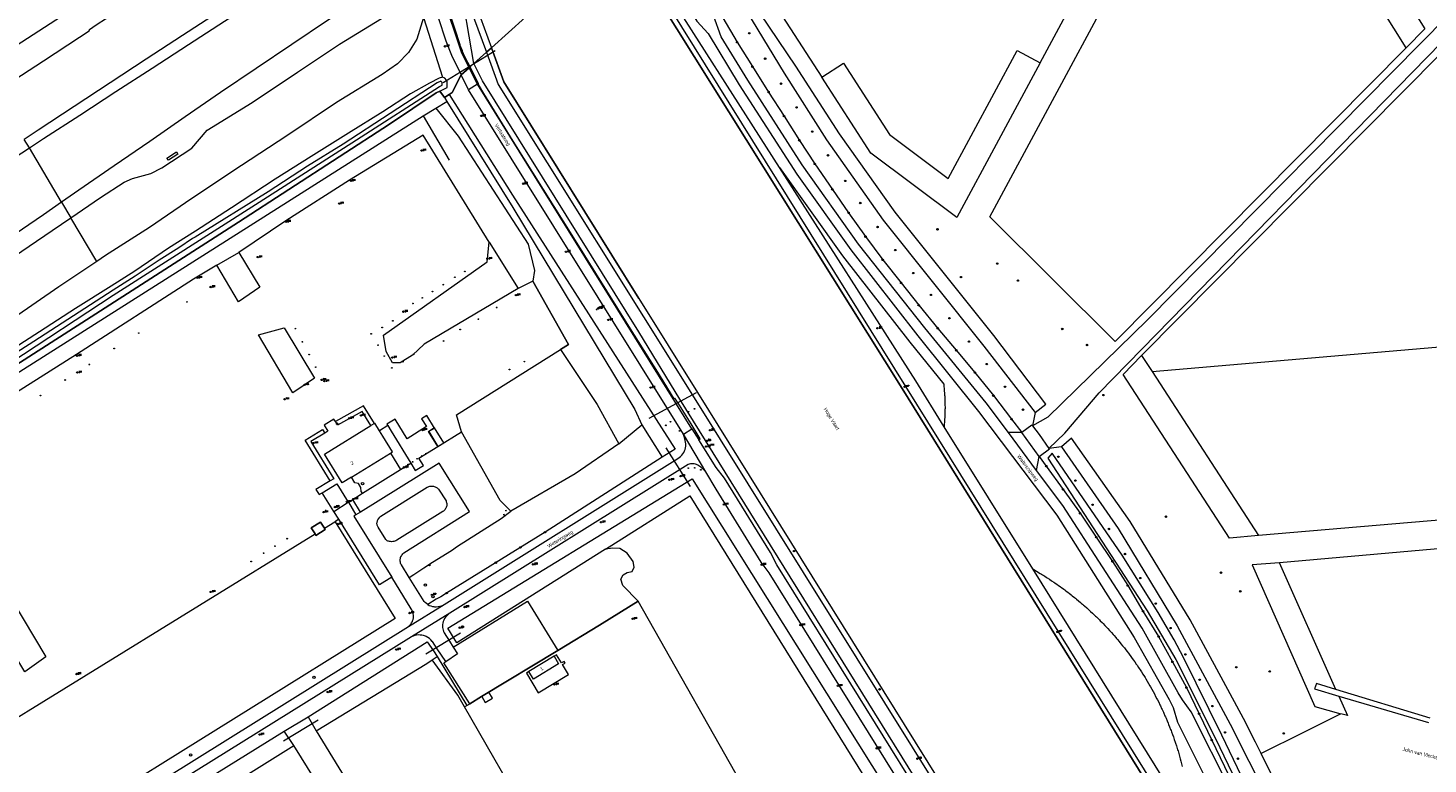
# Model space of a CAD drawing. Header units: metres. Extents: x 138165 to 154469, y 480134 to 494189.
# Tile 201 of 256: x 146788 to 147274, y 485492 to 485748. Entities that reach past the tile are written whole.
import ezdxf

# ---------------------------------------------------------------- set-up
doc = ezdxf.new("R2010")
doc.units = ezdxf.units.M
doc.header["$LTSCALE"] = 0.001
doc.header["$MEASUREMENT"] = 0
for name, color, linetype, lineweight in [('Level 5', 7, 'Continuous', 0), ('TOP-L-duiker', 7, 'Continuous', 0), ('TOP-L-terrein schutting raster hek leuning', 7, 'Continuous', 0), ('TOP-L-topo objecten punt', 7, 'Continuous', 0), ('TOP-L-topo objecten vlak', 7, 'Continuous', 0), ('TOP-L-water beschoeiing', 7, 'Continuous', 0), ('TOP-T-topo huisnummering naamgeving', 7, 'Continuous', 0)]:
    doc.layers.add(name, color=color, linetype=linetype, lineweight=lineweight)
doc.styles.add('Style-INTL_ISO', font='INTL_ISO.shx')
doc.styles.add('Style-STANDARD', font='STANDARD.shx')

# ---------------------------------------------------------------- blocks, each defined once
blk = doc.blocks.new('24')
at = {"layer": 'TOP-L-topo objecten punt', "color": 7, "linetype": 'Continuous', "lineweight": 0}
for radius in [0.025, 0.0182, 0.0115, 0.005]:
    blk.add_circle((0, 0), radius, dxfattribs=at)
blk = doc.blocks.new('17')
at = {"layer": 'TOP-L-topo objecten punt', "color": 7, "linetype": 'Continuous', "lineweight": 0}
blk.add_circle((0, 0), 0.025, dxfattribs=at)
at = {"layer": 'TOP-L-topo objecten punt', "color": 7, "linetype": 'Continuous', "lineweight": 0, "style": 'Style-STANDARD'}
blk.add_text('HP', height=0.06, dxfattribs=at).set_placement((0.0483, 0))
blk = doc.blocks.new('85')
at = {"layer": 'TOP-L-topo objecten punt', "color": 7, "linetype": 'Continuous', "lineweight": 0}
blk.add_circle((0, 0), 0.025, dxfattribs=at)
at = {"layer": 'TOP-L-topo objecten punt', "color": 7, "linetype": 'Continuous', "lineweight": 0, "style": 'Style-STANDARD'}
blk.add_text('ZB', height=0.06, dxfattribs=at).set_placement((0.0483, 0))
blk = doc.blocks.new('131')
at = {"layer": 'TOP-L-topo objecten punt', "color": 7, "linetype": 'Continuous', "lineweight": 0}
blk.add_circle((0, 0), 0.025, dxfattribs=at)
at = {"layer": 'TOP-L-topo objecten punt', "color": 7, "linetype": 'Continuous', "lineweight": 0, "style": 'Style-STANDARD'}
blk.add_text('SM', height=0.06, dxfattribs=at).set_placement((0.0483, 0))
blk = doc.blocks.new('*U13')
at = {"layer": 'Level 5', "color": 7, "linetype": 'Continuous', "lineweight": 0}
blk.add_circle((0, 0), 0.0415, dxfattribs=at)
blk = doc.blocks.new('150')
at = {"layer": 'Level 5', "color": 7, "linetype": 'Continuous', "lineweight": 0}
blk.add_blockref('*U13', (0, 0), dxfattribs=at)
blk = doc.blocks.new('121')
at = {"layer": 'TOP-L-topo objecten punt', "color": 7, "linetype": 'Continuous', "lineweight": 0}
blk.add_circle((0, 0), 0.025, dxfattribs=at)
at = {"layer": 'TOP-L-topo objecten punt', "color": 7, "linetype": 'Continuous', "lineweight": 0, "style": 'Style-STANDARD'}
blk.add_text('LD', height=0.06, dxfattribs=at).set_placement((0.0483, 0))
blk = doc.blocks.new('16')
at = {"layer": 'TOP-L-topo objecten punt', "color": 7, "linetype": 'Continuous', "lineweight": 0}
blk.add_circle((0, 0), 0.025, dxfattribs=at)
at = {"layer": 'TOP-L-topo objecten punt', "color": 7, "linetype": 'Continuous', "lineweight": 0, "style": 'Style-STANDARD'}
blk.add_text('LM', height=0.06, dxfattribs=at).set_placement((0.0483, 0))
blk = doc.blocks.new('10')
at = {"layer": 'TOP-L-topo objecten punt', "linetype": 'Continuous', "lineweight": 0}
blk.add_circle((0, 0), 0.0125, dxfattribs=at)
blk = doc.blocks.new('28')
at = {"layer": 'TOP-L-topo objecten punt', "color": 7, "linetype": 'Continuous', "lineweight": 0}
blk.add_circle((0, 0), 0.025, dxfattribs=at)
at = {"layer": 'TOP-L-topo objecten punt', "color": 7, "linetype": 'Continuous', "lineweight": 0, "style": 'Style-STANDARD'}
blk.add_text('VM', height=0.06, dxfattribs=at).set_placement((0.0483, 0))
blk = doc.blocks.new('153')
at = {"layer": 'TOP-L-topo objecten punt', "color": 7, "linetype": 'Continuous', "lineweight": 0}
blk.add_circle((0, 0), 0.025, dxfattribs=at)
at = {"layer": 'TOP-L-topo objecten punt', "color": 7, "linetype": 'Continuous', "lineweight": 0, "style": 'Style-STANDARD'}
blk.add_text('RP', height=0.06, dxfattribs=at).set_placement((0.0483, 0))
blk = doc.blocks.new('11')
at = {"layer": 'TOP-L-topo objecten punt', "color": 7, "linetype": 'Continuous', "lineweight": 0}
blk.add_circle((0, 0), 0.025, dxfattribs=at)
at = {"layer": 'TOP-L-topo objecten punt', "color": 7, "linetype": 'Continuous', "lineweight": 0, "style": 'Style-STANDARD'}
blk.add_text('AB', height=0.06, dxfattribs=at).set_placement((0.0483, 0))
blk = doc.blocks.new('302')
at = {"layer": 'TOP-L-topo objecten punt', "color": 7, "linetype": 'Continuous', "lineweight": 0}
blk.add_circle((0, 0), 0.025, dxfattribs=at)
at = {"layer": 'TOP-L-topo objecten punt', "color": 7, "linetype": 'Continuous', "lineweight": 0, "style": 'Style-STANDARD'}
blk.add_text('WH', height=0.06, dxfattribs=at).set_placement((0.0483, 0))
blk = doc.blocks.new('175')
at = {"layer": 'TOP-L-topo objecten punt', "color": 7, "linetype": 'Continuous', "lineweight": 0}
blk.add_circle((0, 0), 0.025, dxfattribs=at)
at = {"layer": 'TOP-L-topo objecten punt', "color": 7, "linetype": 'Continuous', "lineweight": 0, "style": 'Style-STANDARD'}
blk.add_text('SB', height=0.06, dxfattribs=at).set_placement((0.0483, 0))

msp = doc.modelspace()

# ---------------------------------------------------------------- linework, layer by layer
at = {"layer": 'TOP-L-duiker', "flags": 128}
for points in [[(146931.95, 485729.29), (146950.07, 485740.41)], [(147019.96, 485621.45), (147003.41, 485612.51)], [(147017.97, 485588.9), (147009.48, 485602.35)], [(146925.88, 485530.66), (146937.99, 485538.03)], [(146888.51, 485507.69), (146876.45, 485500.35)]]:
    msp.add_lwpolyline(points, dxfattribs=at)
at = {"layer": 'TOP-L-terrein schutting raster hek leuning', "flags": 128}
for points in [[(146746.95, 485604.94), (146925.02, 485717.66)], [(146925.02, 485717.66), (146934, 485702.25)], [(146963.08, 485660.19), (146975.54, 485638.19), (146972.77, 485636.53)], [(146890.63, 485574.36), (146890.93, 485573.89), (146887.68, 485571.88), (146887.38, 485572.36), (146886.04, 485574.48), (146889.24, 485576.48), (146890.63, 485574.36)], [(146936.94, 485568.1), (146952.07, 485577.74)], [(147028.53, 485450.21), (147039.24, 485479.27), (146999.73, 485548.98), (146987.18, 485541.24), (146986.29, 485540.67), (146971.77, 485531.87), (146945.32, 485515.84), (146941.16, 485513.32)]]:
    msp.add_lwpolyline(points, dxfattribs=at)
at = {"layer": 'TOP-L-topo objecten vlak', "flags": 128}
for points in [[(147139.53, 485736.1), (147204.79, 485857.26)], [(147205.97, 485838.39), (147210.9, 485847.52), (147273.27, 485747.89), (147266.76, 485741.33)], [(147266.76, 485741.33), (147165.58, 485639.24), (147122.05, 485682.61), (147205.97, 485838.39)], [(147266.76, 485741.33), (147205.97, 485838.39)], [(146948.69, 485741.37), (146972.37, 485762.72), (146967.59, 485770.81), (146987.81, 485782.74), (146979.35, 485792.26), (146969.91, 485807.56)], [(147048.85, 485699.79), (147004.72, 485768.89), (146999.98, 485774.87), (146991.67, 485785.02), (146975.18, 485810.95)], [(146886.98, 485803.59), (146883.51, 485806.19), (146880.38, 485805.39), (146863.63, 485794.46), (146843.44, 485781.3), (146821.23, 485766.69), (146801.2, 485753.47), (146779.51, 485739.43), (146771.61, 485734.25)], [(146776.47, 485726.06), (146780.33, 485728.6), (146792.9, 485736.84), (146805.46, 485745.07), (146808.78, 485747.23), (146808.89, 485747.31), (146808.95, 485747.4), (146808.92, 485747.69), (146808.98, 485747.75), (146810.11, 485748.53), (146811.63, 485749.53), (146814.56, 485751.37), (146817.62, 485753.3), (146830.5, 485761.5), (146843.37, 485769.77), (146849.36, 485773.71), (146855.76, 485777.87), (146868.44, 485786.06), (146881.11, 485794.21), (146883.93, 485796.03)], [(147026.39, 485788.63), (147063.58, 485731.17)], [(146901.62, 485784.68), (146901.25, 485784.44), (146891.65, 485778.26), (146879.04, 485770.11), (146866.45, 485761.96), (146853.85, 485753.79), (146841.27, 485745.6), (146828.7, 485737.41), (146816.13, 485729.19), (146803.58, 485720.94), (146791.05, 485712.67), (146786.27, 485709.53)], [(147292.03, 485300.34), (147281.43, 485317.36), (147249.65, 485368.41), (147091.51, 485622.98), (147001.15, 485767.26), (146987.81, 485782.74), (146967.59, 485770.81), (146972.37, 485762.72), (146948.69, 485741.37)], [(146987.81, 485782.74), (147001.15, 485767.26), (147091.51, 485622.98), (147249.65, 485368.41), (147281.43, 485317.36), (147292.03, 485300.34), (147315.8, 485262.16), (147322.87, 485250.8), (147339.57, 485223.97), (147339.66, 485223.83), (147339.74, 485223.7), (147341.42, 485221.01), (147341.51, 485220.85), (147341.6, 485220.72), (147400.58, 485125.98), (147401.57, 485124.74), (147478.45, 485000), (147521.23, 484930.59)], [(146989.42, 485783.69), (147002.73, 485768.09), (147092.74, 485623.66), (147250.98, 485369.4), (147341.14, 485224.96), (147343.18, 485221.71), (147402.66, 485126.42), (147522.7, 484931.58)], [(147000.95, 485784.02), (147003.72, 485779.56), (147006.98, 485771.98), (147020.13, 485750.55), (147024.05, 485746.34), (147034.82, 485728.42), (147054.86, 485697.46), (147073.64, 485671.12), (147096.96, 485641.28), (147118.08, 485614.98), (147145.3, 485578.92), (147172.16, 485536.36), (147184.36, 485514.84), (147185.78, 485512), (147187.26, 485506.94), (147201.14, 485479.12), (147204.23, 485475.22), (147206.94, 485469.6), (147217.16, 485447.54), (147228.68, 485425.72), (147240.48, 485405.74), (147279.62, 485342.54)], [(147128.49, 485607.6), (147120.76, 485617.98), (147099.4, 485644.02), (147076.34, 485673.1), (147056.72, 485700.7), (147037.84, 485730.1), (147028.56, 485745.12), (147025.99, 485752.56), (147011.3, 485776.44), (147006.2, 485781.88), (147003.76, 485785.8)], [(146788.04, 485706.54), (146793, 485709.78), (146805.58, 485717.96), (146818.16, 485726.13), (146830.75, 485734.29), (146843.34, 485742.45), (146855.84, 485750.6), (146868.37, 485758.74), (146881.02, 485766.88), (146893.71, 485774.92), (146903.14, 485780.88), (146903.71, 485781.25)], [(146940.98, 485734.41), (146938.3, 485739.78), (146931.81, 485759.26), (146929.77, 485765.42), (146928.32, 485769.08), (146927.67, 485770.61), (146926.49, 485772.64), (146924.01, 485776.63), (146923.39, 485777.61)], [(146929.83, 485781.76), (146939.77, 485765.77), (146948.69, 485741.37)], [(147021.85, 485779.49), (147022.73, 485778.08), (147031.89, 485763.37), (147050.48, 485732.58), (147065.28, 485709.36), (147084.88, 485681.48), (147119.98, 485637.64), (147137.81, 485614.54)], [(147137.81, 485614.54), (147141.48, 485617.5), (147123.36, 485641.34), (147089.08, 485684.2), (147069.8, 485711.48), (147054.54, 485734.92), (147023.78, 485780.73)], [(146920.27, 485775.6), (146920.87, 485774.65), (146923.08, 485770.97), (146924.02, 485769.27), (146924.89, 485767.62), (146925.22, 485766.85), (146925.72, 485765.7), (146926.51, 485763.51), (146927.57, 485760.14), (146932.88, 485743.75), (146934.88, 485738.74), (146938.21, 485731.92)], [(146942.61, 485735.88), (146937.58, 485765.16)], [(146937.58, 485765.16), (146946.95, 485739.79)], [(146907.11, 485760.94), (146906.7, 485760.67), (146904.21, 485759.06), (146891.72, 485750.81), (146879.27, 485742.53), (146866.9, 485734.21), (146854.56, 485725.8), (146842.26, 485717.32), (146829.92, 485708.82), (146817.56, 485700.33), (146805.2, 485691.83), (146799.22, 485687.69)], [(146802.42, 485682.28), (146812.82, 485689.36), (146820.98, 485694.61), (146823.95, 485695.94), (146830.3, 485697.65), (146834.12, 485699.68), (146844.55, 485706.41), (146849.92, 485712.71), (146865.47, 485722.38), (146881.33, 485732.91), (146895.83, 485742.66), (146908.35, 485750.3), (146914.06, 485753.75), (146914.92, 485755.08), (146915, 485756.52), (146914.77, 485758.04), (146914.29, 485759.91)], [(146941.29, 485734.69), (146939.72, 485737.77), (146939.48, 485738.28), (146939.25, 485738.78), (146939.03, 485739.29), (146938.81, 485739.81), (146938.6, 485740.32), (146938.4, 485740.84), (146938.2, 485741.36), (146938.01, 485741.88), (146937.82, 485742.4), (146936.05, 485747.72), (146931.49, 485761.81)], [(146925.13, 485751.91), (146922.82, 485744.35), (146919.89, 485739.7), (146916.01, 485735.83), (146910.74, 485732.08), (146894.84, 485722.32), (146877.62, 485710.78), (146861.86, 485700.39), (146844.54, 485688.98), (146829.79, 485678.91), (146814.57, 485669.12), (146811.46, 485667.05)], [(146925.13, 485751.91), (146931.68, 485731.18)], [(147029.16, 485751.82), (147034.13, 485743.28), (147039.46, 485734.8), (147045.09, 485725.98), (147050.46, 485717.59), (147055.79, 485709.17), (147061.16, 485701), (147067.26, 485692.12), (147072.92, 485683.99), (147078.79, 485675.71), (147084.77, 485667.65), (147091.16, 485659.65), (147097.29, 485651.88), (147103.93, 485643.83), (147110.35, 485636.21), (147116.85, 485628.47), (147123.26, 485620.45), (147129.59, 485612.24), (147133.12, 485607.58)], [(147281.14, 485752.38), (147176.79, 485646.64), (147142.18, 485612.91), (147136.87, 485609.9)], [(147142.6, 485602.13), (147148.08, 485607.35), (147160.07, 485621.42), (147283.98, 485748.12)], [(146946.95, 485739.79), (146942.61, 485735.88)], [(146942.61, 485735.88), (146946.95, 485739.79)], [(146948.69, 485741.37), (146946.95, 485739.79)], [(146946.95, 485739.79), (146948.69, 485741.37)], [(146946.95, 485739.79), (146951.07, 485728.62), (147018.67, 485620.64), (147123.83, 485451.98)], [(146948.69, 485741.37), (146953.02, 485729.55), (147000, 485654.16), (147020.36, 485621.5), (147096.07, 485500), (147199.79, 485333.56)], [(147063.58, 485731.17), (147071.16, 485736), (147087.18, 485711.24), (147107.57, 485695.88), (147131.56, 485740.39), (147139.53, 485736.1)], [(147174.82, 485634.37), (147278.74, 485739.2), (147339.27, 485642.61)], [(146940.98, 485734.41), (146938.21, 485731.92)], [(146938.21, 485731.92), (146940.98, 485734.41)], [(146941.29, 485734.69), (146940.98, 485734.41)], [(146940.98, 485734.41), (146941.29, 485734.69)], [(146943.84, 485728.69), (146940.98, 485734.41)], [(146942.61, 485735.88), (146941.29, 485734.69)], [(146941.29, 485734.69), (146942.61, 485735.88)], [(147020.83, 485605.12), (147021.33, 485605.42), (147018.16, 485610.59), (147014.11, 485617.12), (147012.54, 485619.51), (147012.3, 485619.37), (147007.13, 485627.64), (146996.52, 485644.64), (146977.34, 485675.26), (146956.33, 485708.91), (146946.07, 485725.47), (146944.24, 485728.6), (146944.18, 485728.98), (146941.29, 485734.69)], [(147109.4, 485466.04), (147014.21, 485619.27), (147000, 485642.57), (146945.64, 485729.81), (146942.61, 485735.88)], [(147139.53, 485736.1), (147110.56, 485682.32), (147080.68, 485704.74), (147063.58, 485731.17)], [(146931.68, 485731.18), (146930.6, 485730.78), (146927.13, 485729.11), (146920.62, 485725.36), (146910.92, 485719.05), (146899.03, 485711.65), (146885.98, 485703.55), (146873.54, 485695.66), (146858.35, 485685.73), (146845.82, 485677.58), (146836.42, 485671.65), (146824.69, 485663.76), (146816.51, 485658.51), (146804.12, 485650.71), (146791.51, 485642.62), (146779.21, 485634.66)], [(146781.59, 485631.94), (146817.21, 485655.38), (146867.95, 485687.69), (146901.82, 485709.38), (146930.67, 485727.85), (146931.61, 485728.38), (146931.53, 485729.29), (146931.08, 485729.74), (146929.83, 485729.17), (146897.15, 485707.83), (146884.81, 485700.22), (146871.03, 485691.33), (146845.73, 485675.5), (146844.72, 485675.02), (146840.05, 485671.82), (146833.17, 485667.55), (146824.87, 485661.97), (146817.2, 485657.12), (146789.64, 485639.29)], [(146930.74, 485726.28), (146932.35, 485724.05), (146934.07, 485725.14), (146935.04, 485725.76), (146938.21, 485731.92)], [(146930.74, 485726.28), (146931.97, 485726.87), (146933.34, 485727.52), (146933.37, 485729.64), (146933.14, 485730.13), (146932.48, 485730.85), (146931.68, 485731.18)], [(146938.21, 485731.92), (146935.04, 485725.76), (146934.07, 485725.14)], [(146940.72, 485726.79), (146938.21, 485731.92)], [(146932.35, 485724.05), (146930.74, 485726.28), (146929.54, 485725.72), (146913.27, 485714.75), (146860.79, 485680.77), (146806.24, 485645.78), (146760.29, 485616.32), (146717.56, 485590.3), (146671.94, 485561.07), (146670.68, 485560.26), (146666.42, 485557.56), (146565.45, 485491.63), (146554.49, 485484.75), (146546.11, 485479.6), (146538.91, 485474.21), (146532.4, 485470.46), (146529.16, 485468.85), (146524.26, 485465.59)], [(146671.94, 485561.07), (146717.56, 485590.3), (146760.29, 485616.32), (146806.24, 485645.78), (146860.79, 485680.77), (146913.27, 485714.75), (146929.54, 485725.72), (146930.74, 485726.28)], [(146934.07, 485725.14), (146932.35, 485724.05)], [(146932.35, 485724.05), (146933.17, 485722.73)], [(146934.07, 485725.14), (146956.04, 485690.16), (147012.55, 485601.88), (147008.1, 485599.07)], [(146943.84, 485728.69), (146940.72, 485726.79)], [(147015.49, 485607.06), (146940.72, 485726.79)], [(147018.46, 485608.91), (146943.84, 485728.69)], [(146740.48, 485600.83), (146746.95, 485604.94), (146925.02, 485717.66), (146929.36, 485720.36)], [(146929.36, 485720.36), (146933.17, 485722.73)], [(146929.36, 485720.36), (146937.11, 485710.62), (146961.54, 485673.07), (146963.67, 485663.89), (146963.08, 485660.19)], [(146933.17, 485722.73), (146956.13, 485685.86), (146998.55, 485615.6), (147000.96, 485610.26)], [(146788.04, 485706.54), (146786.27, 485709.53)], [(146947.93, 485673.82), (146924.97, 485711.03), (146899.38, 485695.29), (146877.23, 485681.19), (146860.83, 485670.25)], [(146780.48, 485701.59), (146788.04, 485706.54)], [(146799.22, 485687.69), (146788.04, 485706.54)], [(146836.41, 485702.26), (146835.88, 485703.03), (146839.18, 485705.17), (146839.7, 485704.41), (146836.41, 485702.26)], [(147048.85, 485699.79), (147070.8, 485669), (147094.18, 485639.08), (147105.98, 485624.39), (147106.06, 485623.64), (147106.13, 485622.88), (147106.17, 485622.49), (147106.2, 485622.11), (147106.26, 485621.35), (147106.31, 485620.59), (147106.33, 485620.21), (147106.36, 485619.45), (147106.39, 485618.69), (147106.42, 485617.93), (147106.43, 485617.16), (147106.44, 485616.4), (147106.44, 485616.02), (147106.43, 485615.64), (147106.42, 485614.88), (147106.42, 485614.49), (147106.4, 485614.11), (147106.39, 485613.73), (147106.38, 485613.35), (147106.36, 485612.97), (147106.32, 485612.21), (147106.17, 485609.63)], [(147106.17, 485609.63), (147096.24, 485625.58), (147048.85, 485699.79)], [(146799.22, 485687.69), (146792.92, 485683.33), (146780.52, 485674.79)], [(146799.22, 485687.69), (146802.42, 485682.28)], [(146518.64, 485493.62), (146519.72, 485492.98), (146524.33, 485494.74), (146528.9, 485496.34), (146546.53, 485507.1), (146565.85, 485520.21), (146581.83, 485530.67), (146598.07, 485541.65), (146614.52, 485552.92), (146631.19, 485564.36), (146647.28, 485575.51), (146663.02, 485586.49), (146679.55, 485597.53), (146696.32, 485608.95), (146713.57, 485620.94), (146729.55, 485632.31), (146745.65, 485643.47), (146761.66, 485654.06), (146777.26, 485665.16), (146795.95, 485677.87), (146802.42, 485682.28)], [(146811.46, 485667.05), (146802.42, 485682.28)], [(146957.98, 485657.65), (146925.32, 485638.38), (146921.28, 485634.49), (146916.93, 485631.9), (146914.26, 485631.9), (146912.16, 485635.75), (146911.17, 485641.47), (146947.21, 485666.92), (146947.93, 485673.82)], [(146947.93, 485673.82), (146957.98, 485657.65)], [(146853.25, 485665.76), (146845.09, 485660.96), (146804.48, 485634.79), (146764.18, 485609.32), (146751.39, 485600.52)], [(146811.46, 485667.05), (146798.26, 485658.24), (146782.49, 485647.4)], [(146853.25, 485665.76), (146860.83, 485670.25)], [(146860.83, 485670.25), (146868.16, 485658.1), (146860.82, 485653.07), (146853.25, 485665.76)], [(146963.08, 485660.19), (146957.98, 485657.65)], [(146972.77, 485636.53), (146975.54, 485638.19), (146963.08, 485660.19)], [(146879.71, 485621.44), (146867.67, 485641.61), (146876.65, 485644.03), (146887.23, 485626.49), (146879.71, 485621.44)], [(147178.42, 485628.82), (147339.27, 485642.61)], [(147339.27, 485642.61), (147375.07, 485585.44), (147215.47, 485571.78)], [(146789.64, 485639.29), (146737.85, 485606.27)], [(146938.34, 485607.81), (146936.57, 485613.82), (146972.77, 485636.53)], [(146972.77, 485636.53), (146985.44, 485617.38), (146993.07, 485603.64)], [(147215.47, 485571.78), (147205.32, 485570.9), (147168.35, 485627.8), (147174.82, 485634.37)], [(147174.82, 485634.37), (147178.42, 485628.82)], [(147178.42, 485628.82), (147215.47, 485571.78)], [(146908.02, 485610.81), (146904.27, 485616.93), (146894.45, 485611.41)], [(146894.45, 485611.41), (146893.92, 485612.26), (146890.51, 485610.17), (146891.82, 485608.04), (146890.76, 485607.4)], [(146906.74, 485610.02), (146903.74, 485614.91), (146895.23, 485610.13), (146894.45, 485611.41)], [(146930.08, 485602.78), (146926.84, 485607.93), (146928.87, 485609.17), (146926.23, 485613.51), (146924.4, 485612.39), (146926.08, 485609.67), (146919.36, 485605.46), (146915.2, 485612.27), (146912.37, 485610.5), (146912.65, 485610.02)], [(147137.81, 485614.54), (147136.87, 485609.9)], [(146892.61, 485590.79), (146883.91, 485604.96), (146889.99, 485608.68), (146890.76, 485607.4)], [(146890.76, 485607.4), (146885.97, 485604.46), (146893.89, 485591.57), (146892.61, 485590.79)], [(146900.05, 485592.09), (146896.84, 485590.11), (146890.67, 485600.15), (146906.74, 485610.02)], [(146908.02, 485610.81), (146906.74, 485610.02)], [(146909.78, 485608.26), (146908.17, 485610.9), (146908.02, 485610.81)], [(146912.65, 485610.02), (146909.78, 485608.26)], [(146913.65, 485600.44), (146914.33, 485600.86), (146910.96, 485606.35), (146909.78, 485608.26)], [(146912.65, 485610.02), (146913.82, 485608.1), (146920.64, 485596.92)], [(146926.91, 485607.96), (146930.07, 485602.82), (146932.13, 485604.09), (146928.97, 485609.21), (146926.91, 485607.96)], [(146930.08, 485602.78), (146938.34, 485607.81)], [(146955.52, 485580.28), (146951.71, 485583.99), (146938.34, 485607.81)], [(146993.07, 485603.64), (147000.96, 485610.26)], [(147000.96, 485610.26), (147008.1, 485599.07)], [(147015.49, 485607.06), (147018.46, 485608.91)], [(147018.46, 485608.91), (147020.83, 485605.12)], [(147136.98, 485560.2), (147106.17, 485609.63)], [(147133.12, 485607.58), (147128.49, 485607.6)], [(147138.26, 485594.48), (147128.49, 485607.6)], [(147136.87, 485609.9), (147136.62, 485610.23), (147133.12, 485607.58)], [(147139.22, 485599.31), (147133.12, 485607.58)], [(147136.87, 485609.9), (147139.13, 485606.91), (147142.6, 485602.13)], [(146920.64, 485596.92), (146922.17, 485594.39), (146925.04, 485596.14), (146923.48, 485598.68), (146930.08, 485602.78)], [(146932.33, 485547.86), (147013.56, 485598.57), (147014.05, 485598.9), (147014.5, 485599.28), (147014.91, 485599.71), (147015.27, 485600.17), (147015.58, 485600.68), (147015.84, 485601.21), (147016.04, 485601.76), (147016.18, 485602.34), (147016.26, 485602.92), (147016.28, 485603.51), (147016.27, 485603.69), (147016.14, 485604.8), (147015.89, 485605.89), (147015.53, 485606.95), (147015.49, 485607.06)], [(146993.07, 485603.64), (146977.81, 485593.26), (146955.52, 485580.28)], [(147023.24, 485593.99), (147015.49, 485607.06)], [(147104.75, 485470.37), (147047.91, 485561.69), (147045.72, 485565.98), (147029.72, 485591.76), (147026.86, 485595.44), (147020.83, 485605.12)], [(147146.99, 485602.66), (147142.6, 485602.13)], [(147216.34, 485496.01), (147214.36, 485500), (147210.28, 485508.2), (147191.64, 485542.56), (147170.78, 485576.72), (147150.41, 485605.7), (147146.99, 485602.66)], [(147146.99, 485602.66), (147166.7, 485574.32), (147187.22, 485540.46), (147205.62, 485506.22), (147224.92, 485467.88), (147238.74, 485439.25)], [(146751.39, 485600.52), (146793.77, 485529.68), (146786.52, 485524.48), (146743.53, 485595.78)], [(146900.05, 485592.09), (146913.65, 485600.44)], [(146913.65, 485600.44), (146917.14, 485594.74)], [(147008.1, 485599.07), (146967.36, 485572.97), (146933.14, 485551.82), (146931.14, 485550.54), (146929.52, 485549.68), (146926.57, 485547.85)], [(147138.26, 485594.48), (147139.22, 485599.31)], [(147139.22, 485599.31), (147142.72, 485601.96), (147142.6, 485602.13)], [(147139.22, 485599.31), (147141.67, 485595.93), (147147.49, 485587.83), (147153.41, 485579.54), (147159.03, 485571.23), (147164.65, 485562.84), (147169.99, 485554.44), (147175.27, 485545.57), (147180.72, 485536.69), (147185.53, 485527.92), (147190.4, 485518.99), (147229.94, 485436.81), (147235.21, 485428.01), (147240.46, 485419.51), (147245.71, 485411.01), (147250.96, 485402.51), (147261.69, 485385.2), (147288.24, 485342.53), (147307.59, 485311.42), (147312.8, 485305.94)], [(147280.67, 485361.61), (147256.01, 485401.29), (147254.19, 485404.22), (147232.76, 485439.37), (147224.33, 485457.19), (147202.67, 485502.45), (147189.4, 485529.45), (147186.14, 485535.53), (147180.58, 485545.05), (147168, 485565.04), (147143.69, 485600.43), (147142.24, 485598.74), (147176.76, 485545.65), (147186.66, 485528.71), (147200.5, 485501.24), (147218.08, 485464.65), (147231.08, 485437.45), (147252.5, 485403.26), (147268.39, 485377.74), (147300.17, 485326.95)], [(146920.16, 485557.29), (146917.41, 485561.59), (146917.26, 485561.89), (146917.13, 485562.21), (146917.05, 485562.53), (146916.99, 485562.87), (146916.98, 485563.21), (146916.99, 485563.55), (146917.05, 485563.88), (146917.13, 485564.21), (146917.26, 485564.52), (146917.28, 485564.58), (146917.44, 485564.88), (146917.64, 485565.16), (146917.86, 485565.42), (146918.11, 485565.66), (146918.23, 485565.76), (146941.09, 485580.15), (146930.53, 485597.02), (146903.2, 485579.96)], [(146903.9, 485586.49), (146917.14, 485594.74)], [(146917.14, 485594.74), (146919.16, 485596), (146920.64, 485596.92)], [(147023.24, 485593.99), (147022.54, 485594.71), (147021.5, 485595.59), (147021.22, 485595.84), (147020.86, 485596.09), (147020.48, 485596.31), (147020.08, 485596.49), (147019.66, 485596.62), (147019.23, 485596.71), (147018.79, 485596.75), (147018.35, 485596.75), (147017.92, 485596.7), (147017.49, 485596.61), (147017.07, 485596.47), (146934.28, 485544.88)], [(147101.44, 485468.74), (147045.3, 485558.86), (147042.53, 485562.51), (147026.92, 485587.96), (147023.24, 485593.99)], [(147282.86, 485344.58), (147243.96, 485407.66), (147232.14, 485427.64), (147220.94, 485449.38), (147210.34, 485471.44), (147207.67, 485477.08), (147206.02, 485482.7), (147192.05, 485510.59), (147189, 485514.68), (147187.56, 485517.16), (147175, 485539.64), (147147.38, 485582.24), (147138.26, 485594.48)], [(146892.61, 485590.79), (146887.7, 485587.83), (146888.83, 485586.03), (146889.87, 485586.68)], [(146889.87, 485586.68), (146894.99, 485589.8), (146898.91, 485583.43)], [(146903.9, 485586.49), (146903.45, 485587.14), (146903.27, 485588.51), (146902.46, 485589.85), (146901.2, 485590.09), (146900.05, 485592.09)], [(146915.47, 485570.01), (146915.12, 485569.86), (146914.76, 485569.76), (146914.39, 485569.7), (146914.01, 485569.67), (146913.64, 485569.69), (146913.27, 485569.74), (146912.91, 485569.83), (146912.7, 485569.91), (146912.49, 485570.02), (146912.3, 485570.14), (146912.12, 485570.29), (146911.99, 485570.42), (146909.3, 485574.75), (146909.18, 485574.96), (146909.07, 485575.18), (146909, 485575.41), (146908.94, 485575.65), (146908.91, 485575.9), (146908.91, 485576.14), (146908.93, 485576.38), (146908.98, 485576.62), (146909.06, 485576.86), (146909.15, 485577.08), (146909.24, 485577.24), (146909.56, 485577.73), (146909.92, 485578.18), (146910.3, 485578.56), (146926.41, 485588.62), (146926.69, 485588.76), (146926.99, 485588.87), (146927.29, 485588.95), (146927.6, 485589), (146927.92, 485589.01), (146928.23, 485588.99), (146928.54, 485588.94), (146928.85, 485588.85), (146929.14, 485588.74), (146929.39, 485588.61), (146929.64, 485588.49), (146929.88, 485588.35), (146930.11, 485588.18), (146930.31, 485587.99), (146930.35, 485587.95), (146932.92, 485583.83), (146933.03, 485583.57), (146933.12, 485583.29), (146933.17, 485583.01), (146933.2, 485582.72), (146933.19, 485582.43), (146933.16, 485582.15), (146933.1, 485581.86), (146933, 485581.59), (146932.88, 485581.33), (146932.8, 485581.19), (146932.58, 485580.87), (146932.32, 485580.58), (146932.04, 485580.32), (146931.86, 485580.18), (146915.8, 485570.18), (146915.47, 485570.01)], [(146988.33, 485567.08), (146936.71, 485534.55), (146935.76, 485536.09), (146933.56, 485539.65), (147018.57, 485591.5), (147096.75, 485466.76)], [(146893.93, 485580.22), (146889.87, 485586.68)], [(146893.93, 485580.22), (146898.91, 485583.43)], [(146898.91, 485583.43), (146898.97, 485583.47)], [(146898.97, 485583.47), (146900.51, 485584.32)], [(146898.97, 485583.47), (146901.62, 485578.97)], [(146900.51, 485584.32), (146903.9, 485586.49)], [(146903.2, 485579.96), (146900.51, 485584.32)], [(146988.33, 485567.08), (147017.75, 485585.61), (147092.87, 485464.68)], [(146895.65, 485577.46), (146893.93, 485580.22)], [(146901.62, 485578.97), (146900.89, 485578.52), (146914.14, 485557.3)], [(146903.2, 485579.96), (146901.62, 485578.97)], [(146920.16, 485557.29), (146921.78, 485558.28), (146925.2, 485560.54), (146928.28, 485562.54), (146934.84, 485566.66), (146936.94, 485568.1), (146952.07, 485577.74), (146955.52, 485580.28)], [(146894.29, 485576.61), (146894.42, 485576.58), (146915.3, 485543), (146746.5, 485437.96)], [(146890.63, 485574.36), (146889.24, 485576.48), (146886.04, 485574.48), (146887.38, 485572.36)], [(146887.38, 485572.36), (146887.68, 485571.88), (146890.93, 485573.89), (146890.63, 485574.36)], [(146890.63, 485574.36), (146894.29, 485576.61)], [(146895.65, 485577.46), (146894.45, 485576.71), (146894.29, 485576.61)], [(146914.14, 485557.3), (146909.84, 485554.63), (146895.65, 485577.46)], [(147381.38, 485576.31), (147222.75, 485562.36)], [(146766.65, 485498.04), (146887.38, 485572.36)], [(146999.73, 485548.98), (146994.45, 485554.44), (146993.76, 485556.62), (146994.54, 485558.11), (146995.94, 485558.98), (146997.68, 485559.33), (146998.38, 485560.81), (146997.95, 485562.82), (146995.94, 485565.7), (146993.41, 485567.36), (146990.88, 485567.45), (146988.33, 485567.08)], [(147136.98, 485560.2), (147139.57, 485558.63), (147139.97, 485558.39), (147140.37, 485558.15), (147140.77, 485557.9), (147141.16, 485557.65), (147141.56, 485557.4), (147141.95, 485557.15), (147142.73, 485556.64), (147143.51, 485556.13), (147144.29, 485555.61), (147144.67, 485555.34), (147145.44, 485554.81), (147145.83, 485554.54), (147146.59, 485554), (147146.97, 485553.73), (147147.72, 485553.18), (147148.1, 485552.9), (147148.47, 485552.62), (147149.22, 485552.06), (147149.59, 485551.78), (147150.33, 485551.2), (147150.69, 485550.91), (147151.42, 485550.33), (147151.79, 485550.04), (147152.15, 485549.74), (147152.87, 485549.15), (147153.58, 485548.55), (147153.94, 485548.24), (147154.29, 485547.94), (147154.65, 485547.63), (147155, 485547.33), (147155.7, 485546.71), (147156.39, 485546.08), (147157.08, 485545.45), (147157.77, 485544.81), (147158.11, 485544.49), (147158.78, 485543.85), (147159.12, 485543.52), (147159.45, 485543.2), (147160.11, 485542.54), (147160.44, 485542.21), (147161.1, 485541.54), (147161.42, 485541.21), (147162.07, 485540.53), (147162.39, 485540.19), (147162.71, 485539.85), (147163.03, 485539.51), (147163.66, 485538.82), (147163.98, 485538.48), (147164.29, 485538.13), (147164.91, 485537.43), (147165.22, 485537.08), (147165.83, 485536.38), (147166.13, 485536.02), (147166.44, 485535.66), (147167.04, 485534.95), (147167.63, 485534.22), (147168.21, 485533.5), (147168.8, 485532.77), (147169.08, 485532.4), (147169.65, 485531.66), (147170.22, 485530.91), (147170.5, 485530.54), (147171.05, 485529.79), (147171.33, 485529.41), (147171.88, 485528.65), (147172.42, 485527.89), (147172.95, 485527.12), (147173.21, 485526.74), (147173.73, 485525.96), (147173.99, 485525.57), (147174.25, 485525.18), (147174.76, 485524.4), (147175.26, 485523.61), (147175.76, 485522.82), (147176, 485522.42), (147176.25, 485522.03), (147176.73, 485521.22), (147177.2, 485520.42), (147177.67, 485519.61), (147177.9, 485519.21), (147178.36, 485518.39), (147178.81, 485517.58), (147179.26, 485516.75), (147179.69, 485515.93), (147180.12, 485515.1), (147180.34, 485514.68), (147180.76, 485513.85), (147181.17, 485513.01), (147181.37, 485512.59), (147181.77, 485511.74), (147181.97, 485511.32), (147182.17, 485510.9), (147182.36, 485510.47), (147182.55, 485510.05), (147182.93, 485509.19), (147183.12, 485508.76), (147183.3, 485508.34), (147183.67, 485507.47), (147184.02, 485506.61), (147184.2, 485506.18), (147184.55, 485505.31), (147184.89, 485504.44), (147185.05, 485504), (147185.22, 485503.57), (147185.54, 485502.69), (147185.86, 485501.81), (147186.17, 485500.93), (147186.47, 485500.04), (147186.61, 485499.6), (147186.9, 485498.71), (147187.19, 485497.82), (147187.33, 485497.38), (147187.46, 485496.93), (147187.73, 485496.03), (147187.86, 485495.59), (147188.11, 485494.69), (147188.24, 485494.24), (147188.48, 485493.34), (147188.72, 485492.43), (147188.95, 485491.53)], [(147191.95, 485471.97), (147136.98, 485560.2)], [(147222.75, 485562.36), (147213.24, 485561.6), (147235.08, 485512.45), (147244.09, 485509.89)], [(147242.33, 485518.32), (147222.75, 485562.36)], [(146919.83, 485540.15), (146919.86, 485540.18), (146920.28, 485540.57), (146920.64, 485541.01), (146920.96, 485541.48), (146921.23, 485541.98), (146921.32, 485542.21), (146921.47, 485542.68), (146921.56, 485543.16), (146921.61, 485543.66), (146921.6, 485544.15), (146921.54, 485544.64), (146921.43, 485545.12), (146921.27, 485545.59), (146921.06, 485546.04), (146920.84, 485546.4), (146914.14, 485557.3)], [(146926.57, 485547.85), (146926.15, 485548.14), (146925.71, 485548.5), (146925.32, 485548.9), (146920.16, 485557.29)], [(146935.4, 485533.07), (146961.24, 485549.02), (146971.77, 485531.87)], [(146971.77, 485531.87), (146986.29, 485540.67), (146987.18, 485541.24), (146999.73, 485548.98)], [(147028.53, 485450.21), (147039.24, 485479.27), (146999.73, 485548.98)], [(146919.83, 485540.15), (146932.33, 485547.86)], [(146934.28, 485544.88), (146920.9, 485536.61)], [(146926.57, 485547.85), (146926.62, 485547.82), (146927.11, 485547.56), (146927.64, 485547.35), (146928.18, 485547.2), (146928.74, 485547.1), (146928.95, 485547.08), (146929.55, 485547.06), (146930.16, 485547.11), (146930.75, 485547.22), (146931.33, 485547.39), (146931.89, 485547.62), (146932.33, 485547.86)], [(146934.28, 485544.88), (146934.14, 485544.78), (146933.64, 485544.39), (146933.2, 485543.95), (146932.8, 485543.46), (146932.45, 485542.94), (146932.16, 485542.38), (146932.15, 485542.36), (146931.96, 485541.89), (146931.82, 485541.41), (146931.73, 485540.91), (146931.7, 485540.41), (146931.72, 485539.91), (146931.79, 485539.42), (146931.91, 485538.93), (146932, 485538.67), (146932.08, 485538.46), (146932.3, 485538.01), (146934.13, 485535.1), (146935.4, 485533.07)], [(146740.66, 485427.22), (146750.07, 485434.43), (146919.83, 485540.15)], [(146920.9, 485536.61), (146814.73, 485470.55)], [(146885, 485508.85), (146926.42, 485534.92), (146928.55, 485531.7), (146929.83, 485529.77)], [(146932.81, 485528.01), (146929.85, 485532.49), (146928.18, 485535.01), (146928.15, 485535.04), (146927.68, 485535.56), (146927.55, 485535.67), (146927.15, 485536.02), (146926.58, 485536.42), (146925.97, 485536.76), (146925.74, 485536.85), (146925.15, 485537.05), (146924.54, 485537.18), (146923.92, 485537.24), (146923.29, 485537.25), (146922.67, 485537.18), (146922.06, 485537.05), (146921.47, 485536.86), (146920.9, 485536.61)], [(146928.1, 485528.62), (146929.83, 485529.77)], [(146929.83, 485529.77), (146940.17, 485512.72)], [(146935.4, 485533.07), (146936.89, 485530.7), (146932.86, 485527.93), (146932.81, 485528.01)], [(146941.16, 485513.32), (146945.32, 485515.84), (146971.77, 485531.87)], [(146961.74, 485524.55), (146960.88, 485523.98), (146965.02, 485517.12), (146975.54, 485523.51), (146973.48, 485526.98), (146974.41, 485527.49), (146974.02, 485528.09), (146973.11, 485527.55), (146971.38, 485530.37), (146970.52, 485529.87)], [(146970.52, 485529.87), (146961.74, 485524.55)], [(146970.52, 485529.87), (146972.09, 485527.24), (146963.32, 485521.88), (146961.74, 485524.55)], [(146887.78, 485503.96), (146926.23, 485527.37), (146928.1, 485528.62)], [(146939.38, 485512.24), (146937, 485516.37), (146928.1, 485528.62)], [(146941.16, 485513.32), (146932.17, 485527.53), (146932.81, 485528.01)], [(147242.33, 485518.32), (147235.62, 485520.36), (147234.93, 485518.51), (147243.34, 485516.04)], [(146947.86, 485517.38), (146945.33, 485515.84), (146946.57, 485513.76), (146949.11, 485515.3), (146947.86, 485517.38)], [(147275.1, 485508.39), (147242.33, 485518.32)], [(147243.34, 485516.04), (147246.36, 485509.25), (147244.09, 485509.89)], [(147243.34, 485516.04), (147274.59, 485506.84)], [(146939.38, 485512.24), (146940.17, 485512.72)], [(147028.53, 485450.21), (147026.12, 485453.16), (147024.94, 485454.48), (146962.43, 485472.17), (146939.38, 485512.24)], [(146940.17, 485512.72), (146941.16, 485513.32)], [(147244.09, 485509.89), (147230.83, 485503.26), (147216.34, 485496.01)], [(146876.62, 485503.84), (146885, 485508.85)], [(146885, 485508.85), (146887.78, 485503.96)], [(146817.67, 485459.9), (146814.6, 485465.3), (146876.62, 485503.84)], [(146880.02, 485498.8), (146876.62, 485503.84)], [(146887.78, 485503.96), (146933.73, 485428.84), (147043.62, 485396.68), (147056.99, 485440.83), (147031.06, 485448.39), (147028.53, 485450.21)], [(146738.6, 485349.74), (146892.87, 485306), (146925.46, 485425.69), (146880.02, 485498.8)], [(146817.67, 485459.9), (146880.02, 485498.8)], [(147238.74, 485439.25), (147239.45, 485449.39), (147229.32, 485469.9), (147216.34, 485496.01)]]:
    msp.add_lwpolyline(points, dxfattribs=at)
at = {"layer": 'TOP-L-water beschoeiing', "flags": 128}
for points in [[(146987.81, 485782.74), (147001.15, 485767.26), (147091.51, 485622.98), (147249.65, 485368.41), (147281.43, 485317.36), (147292.03, 485300.34), (147315.8, 485262.16), (147322.87, 485250.8), (147339.57, 485223.97)], [(146929.83, 485781.76), (146939.77, 485765.77), (146948.69, 485741.37)], [(147000, 485654.16), (146953.02, 485729.55), (146948.69, 485741.37)], [(147000, 485654.16), (147020.36, 485621.5), (147096.07, 485500)], [(147096.07, 485500), (147199.79, 485333.56)]]:
    msp.add_lwpolyline(points, dxfattribs=at)

# ---------------------------------------------------------------- block references
at = {"layer": 'TOP-L-topo objecten punt', "xscale": 10, "yscale": 10, "zscale": 10}
for name, p in [('24', (147034.13, 485743.28)), ('24', (147038.38, 485746.4)), ('16', (146932.58, 485741.87)), ('24', (147039.46, 485734.8)), ('24', (147043.9, 485737.56)), ('24', (147049.43, 485728.9)), ('24', (147045.09, 485725.98)), ('24', (147054.82, 485720.61)), ('16', (146945.18, 485717.7)), ('24', (147050.46, 485717.59)), ('24', (147060.25, 485712.22)), ('16', (146924.45, 485705.62)), ('24', (147055.79, 485709.17)), ('24', (147061.16, 485701)), ('24', (147065.76, 485703.97)), ('16', (146899.86, 485695.14)), ('24', (147071.73, 485695.07)), ('16', (146959.76, 485694.12)), ('24', (147067.26, 485692.12)), ('16', (146895.78, 485687.21)), ('24', (147076.99, 485687.39)), ('16', (146877.38, 485680.9)), ('24', (147072.92, 485683.99)), ('24', (147078.79, 485675.71)), ('24', (147083, 485679.06)), ('24', (147103.83, 485678.26)), ('16', (146974.65, 485670.47)), ('24', (147089.16, 485671.03)), ('16', (146867.47, 485668.6)), ('16', (146947.34, 485668.02)), ('24', (147084.77, 485667.65)), ('24', (147124.59, 485666.37)), ('16', (146846.51, 485661.41)), ('10', (146936.01, 485661.59)), ('10', (146939.45, 485663.64)), ('24', (147095.39, 485663.02)), ('24', (147112.01, 485661.64)), ('16', (146851.09, 485658.2)), ('10', (146928.2, 485656.6)), ('10', (146931.97, 485659.02)), ('16', (146957.23, 485655.38)), ('24', (147091.16, 485659.65)), ('24', (147131.77, 485660.44)), ('10', (146842.84, 485653.01)), ('10', (146921.42, 485652.46)), ('10', (146924.67, 485654.42)), ('10', (146950.54, 485651.06)), ('11', (146985.89, 485650.79)), ('11', (146986.47, 485651.22)), ('24', (147097.29, 485651.88)), ('24', (147101.55, 485655.47)), ('10', (146914.44, 485646.44)), ('16', (146918.11, 485649.63)), ('10', (146944.18, 485647.01)), ('10', (146985.31, 485650.36)), ('16', (146989.38, 485646.79)), ('24', (147107.98, 485647.35)), ('10', (146826.06, 485642.2)), ('10', (146880.53, 485643.75)), ('10', (146906.92, 485641.91)), ('10', (146910.71, 485644.16)), ('10', (146937.85, 485643.43)), ('85', (147082.96, 485643.88)), ('24', (147103.93, 485643.83)), ('24', (147147.22, 485643.61)), ('10', (146817.5, 485636.83)), ('10', (146882.98, 485639.17)), ('10', (146909.29, 485638.01)), ('10', (146932.08, 485639.44)), ('24', (147110.35, 485636.21)), ('24', (147114.75, 485639.25)), ('24', (147155.85, 485638.04)), ('16', (146804.62, 485634.33)), ('10', (146885.34, 485634.7)), ('10', (146911.46, 485634.21)), ('16', (146914.26, 485633.67)), ('10', (146917.93, 485632.25)), ('10', (146921.65, 485634.8)), ('10', (146960.18, 485632.28)), ('24', (147120.97, 485631.42)), ('16', (146804.73, 485628.52)), ('10', (146808.9, 485631.29)), ('10', (146887.62, 485630.36)), ('10', (146914.09, 485630.07)), ('10', (146954.97, 485629.51)), ('24', (147116.85, 485628.47)), ('10', (146800.47, 485625.88)), ('11', (146883.73, 485624.22)), ('28', (146889.66, 485625.91)), ('16', (146890.66, 485625.51)), ('16', (147004.1, 485623.27)), ('17', (147092.41, 485623.53)), ('24', (147127.29, 485623.52)), ('10', (146791.89, 485620.46)), ('28', (146876.81, 485619.21)), ('24', (147123.26, 485620.45)), ('24', (147161.53, 485620.64)), ('16', (146899.28, 485612.59)), ('28', (146903.31, 485613.55)), ('10', (147017.3, 485614.85)), ('10', (147019.36, 485615.86)), ('24', (147129.59, 485612.24)), ('24', (147133.55, 485615.58)), ('24', (146895.05, 485610.75)), ('16', (146924.8, 485608.52)), ('10', (147009.37, 485610.13)), ('10', (147010.98, 485611.38)), ('10', (147014.1, 485608.17)), ('85', (147024.74, 485608.43)), ('28', (146886.83, 485603.95)), ('16', (147023.38, 485602.74)), ('175', (147023.52, 485604.68)), ('302', (147024.46, 485603.06)), ('10', (146921.33, 485597.44)), ('10', (146922.87, 485598.52)), ('10', (146924.46, 485599.47)), ('10', (146925.95, 485600.29)), ('24', (147145.85, 485599.2)), ('16', (146918.32, 485595.51)), ('10', (146919.73, 485596.5)), ('175', (147014.48, 485592.48)), ('10', (147017.17, 485595.25)), ('10', (147019.41, 485595.34)), ('10', (147021.56, 485594.64)), ('24', (147141.67, 485595.93)), ('150', (146903.89, 485589.83)), ('16', (147010.62, 485591.21)), ('24', (147147.49, 485587.83)), ('24', (147151.79, 485590.94)), ('16', (146898.51, 485583.55)), ('28', (146900.74, 485584.5)), ('16', (147029.57, 485582.61)), ('131', (146890.35, 485579.97)), ('16', (146894.3, 485581.73)), ('10', (146953.08, 485579.07)), ('10', (146953.78, 485580.48)), ('24', (147153.41, 485579.54)), ('24', (147157.75, 485582.53)), ('24', (147183.25, 485578.38)), ('121', (146895.42, 485575.85)), ('24', (146967.36, 485572.97)), ('16', (146986.85, 485576.46)), ('24', (147163.41, 485574.1)), ('10', (146873.44, 485568.13)), ('10', (146877.68, 485570.74)), ('24', (147159.03, 485571.23)), ('10', (146869.5, 485565.67)), ('24', (146958.81, 485567.69)), ('24', (147053.93, 485566.41)), ('24', (147169.04, 485565.4)), ('10', (146865.15, 485562.81)), ('24', (146927.17, 485561.53)), ('24', (146950.25, 485562.4)), ('16', (146963.23, 485561.8)), ('16', (147042.71, 485561.68)), ('24', (147164.65, 485562.84)), ('24', (147202.4, 485558.91)), ('150', (146925.76, 485554.62)), ('24', (147169.99, 485554.44)), ('24', (147174.32, 485557.03)), ('16', (146851.13, 485552.22)), ('153', (146928.04, 485551.18)), ('150', (146928.36, 485550.58)), ('24', (146933.14, 485551.82)), ('24', (147209.12, 485552.43)), ('11', (146920.27, 485544.89)), ('16', (146939.36, 485546.97)), ('24', (147175.27, 485545.57)), ('24', (147179.74, 485548.18)), ('121', (146937.69, 485539.79)), ('16', (146997.78, 485542.9)), ('16', (147056.18, 485540.67)), ('24', (147184.88, 485539.65)), ('17', (147145.54, 485538.34)), ('24', (147180.72, 485536.69)), ('16', (146915.61, 485532.18)), ('24', (147190.05, 485530.49)), ('24', (147185.53, 485527.92)), ('24', (147207.7, 485526.03)), ('24', (147219.35, 485524.59)), ('16', (146804.45, 485523.68)), ('150', (146887, 485522.52)), ('16', (146970.6, 485520.06)), ('16', (147069.24, 485519.58)), ('24', (147194.99, 485521.67)), ('16', (146891.81, 485517.42)), ('24', (147083.67, 485518.38)), ('24', (147190.4, 485518.99)), ('24', (147194.79, 485509.86)), ('24', (147199.42, 485512.53)), ('16', (146868.12, 485502.65)), ('24', (147199.19, 485500.73)), ('24', (147203.85, 485503.39)), ('24', (147224.25, 485503.04)), ('150', (146844.13, 485495.57)), ('16', (147082.71, 485497.85)), ('11', (147096.87, 485494.27)), ('24', (147208.28, 485494.25))]:
    msp.add_blockref(name, p, dxfattribs=at)

# ---------------------------------------------------------------- texts
at = {"layer": 'TOP-T-topo huisnummering naamgeving', "style": 'Style-INTL_ISO'}
for s, rotation, p in [('Verlaatweg', 302.3, (146949.76, 485714.47)), ('Hoge Vaart', 302.1, (147064.17, 485615.76)), ('2', 31.8, (146900.16, 485596.26)), ('Watersnipweg', 306.9, (147131.45, 485599.34)), ('Weteringweg', 31.6, (146968.67, 485567.45)), ('1', 31.9, (146966.1, 485524.75)), ('John van Vleckstraat', 345.9, (147265.43, 485497.04))]:
    msp.add_text(s, height=1.25, rotation=rotation, dxfattribs=at).set_placement(p)

doc.saveas('drawing.dxf')
